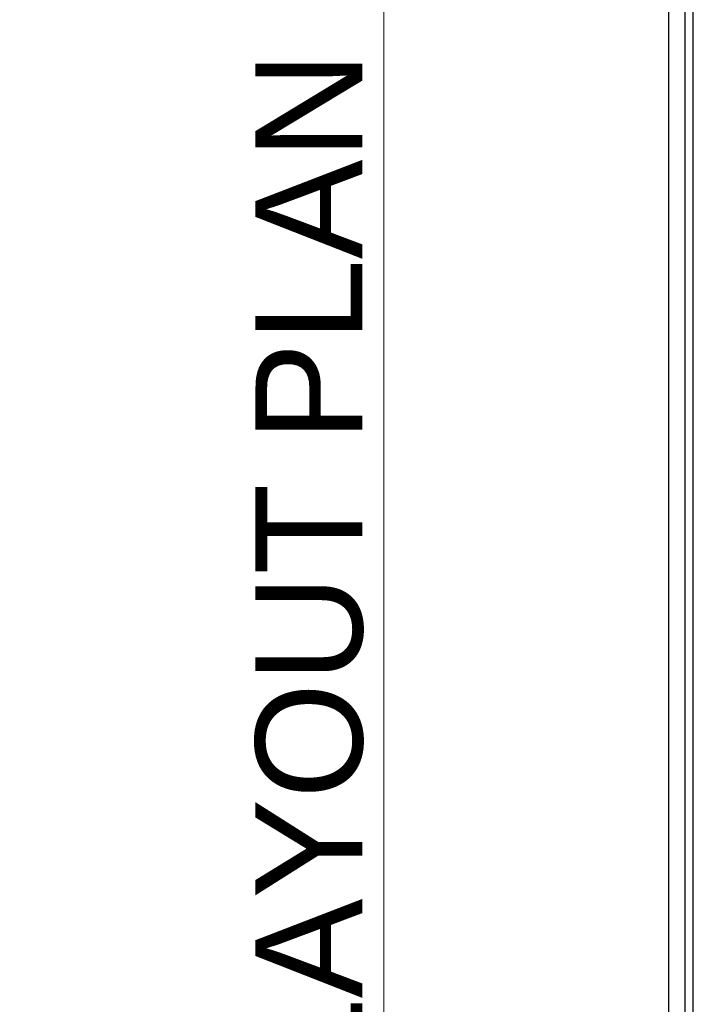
# Model space of a CAD drawing. Header units: millimetres. Extents: x 5678 to 25228, y 1791 to 30190.
# Tile 30 of 63: x 23968 to 25228, y 15522 to 17363. Entities that reach past the tile are written whole.
import ezdxf

# ---------------------------------------------------------------- set-up
doc = ezdxf.new("R2010")
doc.units = ezdxf.units.MM
doc.layers.get('Defpoints').update_dxf_attribs({"color": 253})
doc.layers.add('A-ANNO-DIMS-30', color=7, linetype='Continuous')
doc.layers.add('AR-FLOOR', color=252, linetype='Continuous', lineweight=13)
doc.styles.get("Standard").update_dxf_attribs({"font": 'arial.ttf'})

msp = doc.modelspace()

# ---------------------------------------------------------------- linework, layer by layer
at = {"layer": 'A-ANNO-DIMS-30', "ltscale": 0.25}
for points in [[(5692.534, 13062.93), (25212.515, 13175.387), (25212.515, 29037.349), (5692.534, 28924.892)], [(5723.515, 13094.089), (25181.534, 13206.19), (25181.534, 29006.19), (5723.515, 28894.089)]]:
    msp.add_lwpolyline(points, close=True, dxfattribs=at)
at = {"layer": 'AR-FLOOR', "color": 253, "linetype": 'Continuous', "ltscale": 3}
msp.add_lwpolyline([(5723.515, 13094.089), (5723.515, 28894.089), (25181.534, 29006.19), (25181.534, 13206.19)], close=True, dxfattribs=at)
at = {"layer": 'Defpoints', "ltscale": 0.25}
msp.add_lwpolyline([(5677.534, 13047.843), (25227.515, 13160.474), (25227.515, 29052.436), (5677.534, 28939.806)], close=True, dxfattribs=at)

# ---------------------------------------------------------------- texts
at = {"layer": 'Defpoints', "lineweight": 5, "insert": (24408.612, 13608.959, 0), "char_height": 200, "width": 13081.74186, "attachment_point": 1, "rotation": 90}
msp.add_mtext('{\\LBUDWEISER LAYOUT PLAN - 01.02.24}', dxfattribs=at)

doc.saveas('drawing.dxf')
